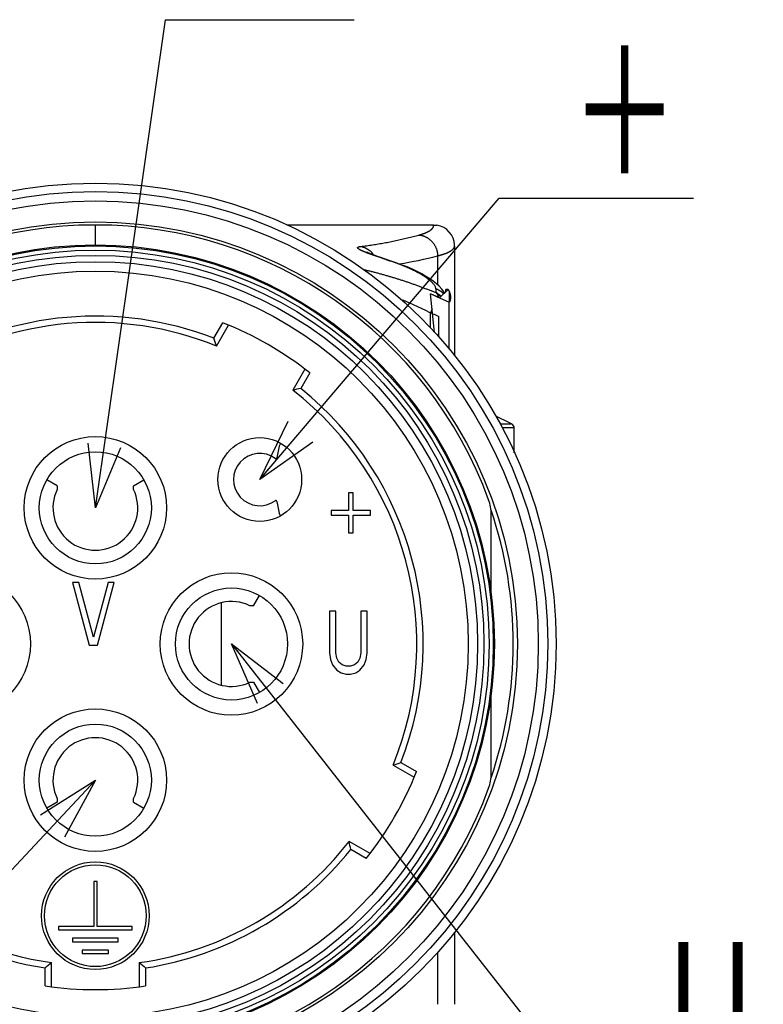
# Model space of a CAD drawing. Header units: millimetres. Extents: x 0 to 1300, y 0 to 891.
# Tile 10 of 132: x 428 to 481, y 245 to 315. Entities that reach past the tile are written whole.
import ezdxf

# ---------------------------------------------------------------- set-up
doc = ezdxf.new("R2010")
doc.units = ezdxf.units.MM
doc.header["$LTSCALE"] = 0.545669
for name, color, linetype in [('NoLayerName_001', 7, 'Continuous'), ('NoLayerName_002', 7, 'Continuous'), ('NoLayerName_004', 7, 'Continuous'), ('NoLayerName_006', 7, 'Continuous'), ('NoLayerName_007', 7, 'Continuous')]:
    doc.layers.add(name, color=color, linetype=linetype)
doc.styles.get("Standard").update_dxf_attribs({"font": 'txt', "bigfont": 'extfont2'})
doc.dimstyles.get("Standard").update_dxf_attribs({"dimtxt": 2.5, "dimasz": 2.5, "dimexe": 1, "dimexo": 1, "dimtad": 1, "dimdec": 3, "dimzin": 0, "dimdsep": 46, "dimtxsty": 'Standard', "dimcen": 2.5, "dimadec": 3, "dimazin": 0, "dimtfac": 0.75, "dimtdec": 3, "dimtmove": 0, "dimatfit": 3, "dimfxl": 1, "dimarcsym": 0})

msp = doc.modelspace()

# ---------------------------------------------------------------- linework, layer by layer
at = {"layer": 'NoLayerName_001', "color": 7, "linetype": 'Continuous', "lineweight": 25}
for p, q in [((441.603, 292.3222), (442.2478, 293.4389)), ((441.7984, 291.7605), (442.6685, 293.2675)), ((448.1244, 290.1175), (447.2543, 288.6105)), ((448.4832, 289.8389), (447.8384, 288.7222)), ((463.1221, 284.1238), (463.1221, 285.9003)), ((454.4498, 261.7564), (455.9569, 260.8863)), ((455.0116, 261.9517), (456.1283, 261.307)), ((452.8069, 255.4304), (451.2998, 256.3005)), ((452.5283, 255.0716), (451.4116, 255.7163)), ((429.9721, 245.884), (429.9721, 247.6242)), ((436.2721, 247.6242), (436.2721, 245.884)), ((429.5221, 245.9459), (429.5221, 247.2354)), ((436.7221, 247.2354), (436.7221, 245.9459))]:
    msp.add_line(p, q, dxfattribs=at)
at = {"layer": 'NoLayerName_001', "color": 8, "linetype": 'Continuous', "lineweight": 25}
for p, q in [((462.9682, 286.1623), (462.1064, 286.1623)), ((463.1221, 285.9003), (462.2531, 285.9003))]:
    msp.add_line(p, q, dxfattribs=at)
at = {"layer": 'NoLayerName_001', "color": 7, "linetype": 'Continuous', "lineweight": 25}
for radius in [31.725, 26.7]:
    msp.add_circle((433.1221, 270.4327), radius, dxfattribs=at)
for centre, radius, start, end in [((433.1221, 270.4327), 23.025, 67.86317, 122.13683), ((433.1221, 270.4327), 23.475, 68.82138, 121.17862), ((433.1221, 270.4327), 24.75, 51.636398, 68.363602), ((374.5264, 268.6852), 71.1195, 18.932732, 19.411843), ((460.9065, 218.8136), 71.1195, 100.588157, 101.067268), ((433.1221, 270.4327), 23.025, 337.86317, 52.13683), ((433.1221, 270.4327), 23.475, 338.82138, 51.17862), ((457.1221, 275.6827), 12, 60.844635, 67.082564), ((462.8221, 285.9003), 0.3, 0, 60.844635), ((431.3745, 329.0284), 71.1195, 288.932732, 289.411843), ((433.1221, 270.4327), 24.75, 321.636398, 338.363602), ((433.1221, 270.4327), 23.025, 277.86317, 322.13683), ((381.5029, 242.6483), 71.1195, 10.588157, 11.067268), ((433.1221, 270.4327), 23.475, 278.82138, 321.17862), ((433.1221, 270.4327), 23.025, 232.86317, 262.13683), ((433.1221, 270.4327), 23.475, 233.82138, 261.17862), ((383.2505, 301.244), 71.1195, 310.588157, 311.067268), ((482.9937, 301.244), 71.1195, 228.932732, 229.411843), ((433.1221, 270.4327), 24.75, 261.636398, 278.363602)]:
    msp.add_arc(centre, radius, start, end, dxfattribs=at)
at = {"layer": 'NoLayerName_002', "color": 7, "linetype": 'Continuous', "lineweight": 25}
for p, q in [((451.2621, 281.2637), (451.2621, 279.9871)), ((451.5746, 281.2637), (451.2621, 281.2637)), ((451.5746, 279.9871), (451.5746, 281.2637)), ((450.0121, 279.9871), (450.0121, 279.6679)), ((451.2621, 279.9871), (450.0121, 279.9871)), ((452.8246, 279.9871), (451.5746, 279.9871)), ((452.8246, 279.6679), (452.8246, 279.9871)), ((450.0121, 279.6679), (451.2621, 279.6679)), ((451.2621, 279.6679), (451.2621, 278.3913)), ((451.5746, 278.3913), (451.5746, 279.6679)), ((451.5746, 279.6679), (452.8246, 279.6679)), ((451.2621, 278.3913), (451.5746, 278.3913)), ((431.4796, 274.8427), (432.6796, 270.3427)), ((431.9296, 274.8427), (431.4796, 274.8427)), ((432.9796, 270.9172), (431.9296, 274.8427)), ((434.0296, 274.8427), (432.9796, 270.9172)), ((433.2796, 270.3427), (434.4796, 274.8427)), ((434.4796, 274.8427), (434.0296, 274.8427)), ((449.8921, 272.7727), (449.8921, 269.8046)), ((450.3421, 272.7727), (449.8921, 272.7727)), ((450.3421, 269.8046), (450.3421, 272.7727)), ((452.1421, 272.7727), (452.1421, 269.8046)), ((452.5921, 272.7727), (452.1421, 272.7727)), ((452.5921, 269.8046), (452.5921, 272.7727)), ((432.6796, 270.3427), (433.2796, 270.3427)), ((449.8921, 269.8046), (449.9671, 269.3259)), ((449.9671, 269.3259), (450.1171, 268.9429)), ((450.4171, 269.4216), (450.3421, 269.8046)), ((450.5671, 269.1344), (450.4171, 269.4216)), ((452.0671, 269.4216), (451.9171, 269.1344)), ((452.1421, 269.8046), (452.0671, 269.4216)), ((452.3671, 268.9429), (452.5171, 269.3259)), ((452.5171, 269.3259), (452.5921, 269.8046)), ((450.1171, 268.9429), (450.4171, 268.5599)), ((450.7921, 268.9429), (450.5671, 269.1344)), ((451.0921, 268.8472), (450.7921, 268.9429)), ((451.3921, 268.8472), (451.0921, 268.8472)), ((451.6921, 268.9429), (451.3921, 268.8472)), ((451.9171, 269.1344), (451.6921, 268.9429)), ((452.0671, 268.5599), (452.3671, 268.9429)), ((450.4171, 268.5599), (450.7171, 268.3684)), ((450.7171, 268.3684), (451.0921, 268.2727)), ((451.0921, 268.2727), (451.3921, 268.2727)), ((451.3921, 268.2727), (451.7671, 268.3684)), ((451.7671, 268.3684), (452.0671, 268.5599)), ((433.0021, 253.4377), (433.0021, 250.1977)), ((433.2421, 253.4377), (433.0021, 253.4377)), ((433.2421, 250.1977), (433.2421, 253.4377)), ((430.4896, 250.1977), (430.4896, 249.9577)), ((433.0021, 250.1977), (430.4896, 250.1977)), ((430.4896, 249.9577), (435.7546, 249.9577)), ((435.7546, 250.1977), (433.2421, 250.1977)), ((435.7546, 249.9577), (435.7546, 250.1977)), ((431.4796, 249.3577), (431.4796, 249.1177)), ((434.7646, 249.3577), (431.4796, 249.3577)), ((431.4796, 249.1177), (434.7646, 249.1177)), ((434.7646, 249.1177), (434.7646, 249.3577)), ((432.1771, 248.5177), (432.1771, 248.2777)), ((434.0671, 248.5177), (432.1771, 248.5177)), ((432.1771, 248.2777), (434.0671, 248.2777)), ((434.0671, 248.2777), (434.0671, 248.5177))]:
    msp.add_line(p, q, dxfattribs=at)
for centre, radius in [((433.1221, 280.1827), 5.1), ((444.8954, 282.206), 3), ((433.1221, 280.1827), 4.0125), ((423.3721, 270.4327), 5.1), ((442.8721, 270.4327), 5.1), ((442.8721, 270.4327), 4.0125), ((433.1221, 260.6827), 5.1), ((433.1221, 260.6827), 4.0125), ((433.1221, 250.9777), 3.855), ((433.1221, 250.9777), 3.645)]:
    msp.add_circle(centre, radius, dxfattribs=at)
at = {"layer": 'NoLayerName_004', "color": 8, "linetype": 'Continuous', "lineweight": 25}
for p, q in [((433.1221, 299.0077), (433.1221, 300.4327)), ((457.6377, 298.2271), (457.6377, 296.1446)), ((454.1979, 297.8701), (454.3154, 297.8467)), ((457.6649, 295.425), (457.6082, 295.2913)), ((457.2393, 294.4222), (457.1221, 294.1459)), ((457.1221, 293.0612), (457.1221, 294.1459)), ((457.2764, 294.0802), (457.3775, 294.0368)), ((457.3775, 294.0368), (457.7221, 293.8894)), ((457.7221, 292.3915), (457.7221, 293.8894))]:
    msp.add_line(p, q, dxfattribs=at)
at = {"layer": 'NoLayerName_004', "color": 7, "linetype": 'Continuous', "lineweight": 25}
for p, q in [((457.3471, 300.4327), (446.828, 300.4327)), ((457.3471, 300.4327), (457.5818, 300.4142)), ((458.8471, 298.9257), (458.8462, 298.9814)), ((458.8471, 298.9255), (458.8471, 291.0768)), ((454.3154, 297.8466), (453.8907, 297.9898)), ((454.5919, 297.7519), (454.3154, 297.8467)), ((458.1352, 295.5715), (458.1026, 295.6255)), ((461.4721, 274.0115), (461.4721, 279.7267)), ((461.4721, 261.1388), (461.4721, 266.8539))]:
    msp.add_line(p, q, dxfattribs=at)
at = {"layer": 'NoLayerName_004', "color": 2, "linetype": 'Continuous', "lineweight": 25}
for p, q in [((457.423, 292.7253), (457.1221, 295.5057)), ((457.2321, 295.4577), (457.1221, 295.5057)), ((457.342, 295.4094), (457.2321, 295.4577)), ((458.3889, 295.8265), (457.7798, 295.2143)), ((458.2321, 295.6689), (458.2321, 295.8265)), ((458.3889, 295.8265), (458.2321, 295.8265))]:
    msp.add_line(p, q, dxfattribs=at)
at = {"layer": 'NoLayerName_004', "color": 30, "linetype": 'Continuous', "lineweight": 25}
for p, q in [((457.3141, 295.4217), (457.5612, 295.3123)), ((457.5612, 295.3123), (458.4721, 294.9023)), ((458.4721, 291.5543), (458.4721, 294.8967))]:
    msp.add_line(p, q, dxfattribs=at)
at = {"layer": 'NoLayerName_004', "color": 6, "linetype": 'Continuous', "lineweight": 25}
for p in [(458.4721, 295.5456), (457.7798, 295.2143)]:
    msp.add_line(p, (458.4721, 294.8967), dxfattribs=at)
at = {"layer": 'NoLayerName_004', "color": 7, "linetype": 'Continuous', "lineweight": 25}
for points in [[(453.8907, 297.9898), (453.497, 298.1252), (453.3219, 298.1867), (453.1622, 298.2439), (453.0189, 298.2964), (452.8923, 298.344), (452.7834, 298.3864), (452.6923, 298.4233), (452.6205, 298.4537), (452.5685, 298.4771)], [(457.5452, 296.2293), (457.3191, 296.4095), (457.0708, 296.5848), (456.7989, 296.7568), (456.5016, 296.9265), (456.1771, 297.0949), (455.8245, 297.2618), (455.4428, 297.4273), (455.032, 297.5908), (454.5919, 297.7519)], [(458.1026, 295.6255), (457.9354, 295.8429), (457.7498, 296.042), (457.5452, 296.2293)]]:
    msp.add_lwpolyline(points, dxfattribs=at)
for radius in [33, 30.225, 28.575, 28.5]:
    msp.add_circle((433.1221, 270.4327), radius, dxfattribs=at)
at = {"layer": 'NoLayerName_004', "color": 8, "linetype": 'Continuous', "lineweight": 25}
for radius in [32.4, 28.2, 27.8237, 27.3748]:
    msp.add_circle((433.1221, 270.4327), radius, dxfattribs=at)
at = {"layer": 'NoLayerName_004', "color": 7, "linetype": 'Continuous', "lineweight": 25}
for centre, radius, start, end in [((433.1221, 270.4327), 30, 20.134211, 159.865789), ((457.3473, 298.9329), 1.4997, 1.849, 81.003455), ((458.4665, 279.7262), 3.0056, 0.009403, 20.124225), ((458.4665, 261.1392), 3.0055, 339.875843, 359.990667), ((433.1221, 270.4327), 30, 200.134211, 339.865789)]:
    msp.add_arc(centre, radius, start, end, dxfattribs=at)
at = {"layer": 'NoLayerName_004', "color": 8, "linetype": 'Continuous', "lineweight": 25}
for centre, radius, start, end in [((451.8118, 297.4401), 1.5029, 34.397019, 48.688089), ((449.8006, 328.2285), 31.0081, 279.448568, 284.639909), ((493.0256, 414.0345), 122.4816, 251.382679, 251.517883), ((448.0833, 279.5776), 19.2874, 71.160033, 71.516962), ((448.3956, 280.4894), 18.3236, 70.412949, 71.163484), ((446.7559, 269.9925), 27.7584, 67.128667, 67.887837), ((306.7201, 279.4144), 151.6871, 6.113406, 6.229688), ((456.7739, 294.08), 1.6763, 51.604109, 62.629189), ((457.004, 294.4926), 1.4693, 44.924292, 46.524086), ((457.0025, 294.4911), 1.4715, 43.540742, 44.924327), ((456.7483, 294.0455), 1.7191, 48.634033, 51.650674), ((434.6378, 241.1694), 57.5505, 66.835681, 67.002664), ((433.1221, 270.4327), 29.925, 341.304458, 18.694921)]:
    msp.add_arc(centre, radius, start, end, dxfattribs=at)
at = {"layer": 'NoLayerName_004', "color": 30, "linetype": 'Continuous', "lineweight": 25}
msp.add_arc((434.4867, 243.5271), 56.6934, 66.256311, 66.468115, dxfattribs=at)
at = {"layer": 'NoLayerName_004', "color": 2, "linetype": 'Continuous', "lineweight": 25}
msp.add_arc((434.5548, 243.6813), 56.5248, 65.739777, 66.225625, dxfattribs=at)
at = {"layer": 'NoLayerName_004', "color": 8, "linetype": 'Continuous', "lineweight": 25}
for points, knots in [([(456.2983, 299.7167), (456.3092, 299.7197), (456.331, 299.7256), (456.3635, 299.7348), (456.396, 299.7442), (456.4284, 299.7539), (456.4608, 299.7637), (456.4931, 299.7738), (456.5253, 299.7842), (456.5574, 299.7949), (456.5894, 299.8058), (456.6214, 299.817), (456.6532, 299.8286), (456.6849, 299.8404), (456.7165, 299.8526), (456.748, 299.8651), (456.7794, 299.8779), (456.8107, 299.8911), (456.8418, 299.9047), (456.8727, 299.9188), (456.9034, 299.9333), (456.9338, 299.9483), (456.9639, 299.9638), (456.9937, 299.98), (457.0231, 299.9967), (457.0522, 300.0141), (457.0807, 300.0323), (457.1088, 300.0511), (457.1364, 300.0708), (457.1634, 300.0912), (457.1896, 300.1127), (457.2149, 300.1352), (457.2391, 300.1589), (457.2621, 300.1839), (457.2834, 300.2103), (457.3027, 300.2383), (457.3196, 300.2677), (457.3335, 300.2988), (457.3442, 300.3312), (457.347, 300.3538), (457.349, 300.3649)], [0, 0, 0, 0, 0.0338255, 0.0676518, 0.1014788, 0.1353064, 0.1691349, 0.2029647, 0.2367968, 0.2706321, 0.3044719, 0.338318, 0.3721723, 0.4060371, 0.4399151, 0.4738092, 0.5077229, 0.5416575, 0.5756039, 0.6095505, 0.6434882, 0.6774099, 0.7113111, 0.7451903, 0.7790486, 0.8128909, 0.8467253, 0.8805638, 0.9144198, 0.9482843, 0.9821435, 1.0160024, 1.0498875, 1.0837967, 1.1176905, 1.1515887, 1.1855603, 1.219534, 1.2534754, 1.2875096, 1.2875096, 1.2875096, 1.2875096]), ([(457.349, 300.3649), (457.3494, 300.3763), (457.3518, 300.399), (457.3478, 300.4215), (457.3466, 300.4327)], [0, 0, 0, 0, 0.034066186, 0.067979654, 0.067979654, 0.067979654, 0.067979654]), ([(452.133, 298.8984), (452.2033, 298.9071), (452.3438, 298.9241), (452.5544, 298.952), (452.7647, 298.9813), (452.9748, 299.0122), (453.1847, 299.0447), (453.3944, 299.0788), (453.6038, 299.1145), (453.813, 299.1517), (454.0218, 299.1905), (454.2305, 299.2309), (454.4388, 299.2728), (454.6468, 299.3162), (454.8545, 299.3611), (455.0619, 299.4075), (455.2689, 299.4554), (455.4755, 299.5047), (455.6818, 299.5555), (455.8878, 299.6078), (456.0933, 299.6613), (456.23, 299.6983), (456.2983, 299.7167)], [0, 0, 0, 0, 0.2123524, 0.4247062, 0.637067, 0.8494406, 1.0618327, 1.2742475, 1.4866837, 1.6991385, 1.9116089, 2.1240916, 2.3365831, 2.5490796, 2.761577, 2.9740711, 3.1865574, 3.3990312, 3.6114876, 3.8239214, 4.0363273, 4.2486997, 4.2486997, 4.2486997, 4.2486997]), ([(456.2983, 299.7167), (456.3224, 299.7138), (456.3707, 299.709), (456.4424, 299.6962), (456.5136, 299.68), (456.5839, 299.6601), (456.6532, 299.6367), (456.7212, 299.6097), (456.7877, 299.5793), (456.8526, 299.5455), (456.9156, 299.5085), (456.9766, 299.4685), (457.0356, 299.4255), (457.0924, 299.3796), (457.1469, 299.3311), (457.199, 299.28), (457.2485, 299.2264), (457.2954, 299.1706), (457.3397, 299.1126), (457.3811, 299.0526), (457.4197, 298.9907), (457.4554, 298.927), (457.4881, 298.8617), (457.5177, 298.795), (457.5441, 298.7268), (457.5674, 298.6576), (457.5875, 298.5873), (457.6043, 298.5162), (457.6178, 298.4444), (457.6279, 298.3722), (457.6351, 298.2998), (457.6365, 298.2513), (457.6377, 298.2271)], [0, 0, 0, 0, 0.0726517, 0.1454718, 0.2184327, 0.2914998, 0.364633, 0.4377894, 0.5109255, 0.5840024, 0.6570226, 0.7300077, 0.8029722, 0.8759243, 0.9488669, 1.021799, 1.0947171, 1.1676223, 1.2405268, 1.3134411, 1.3863723, 1.4593257, 1.5323056, 1.6053162, 1.6783614, 1.751431, 1.8245004, 1.8975422, 1.9705269, 2.043425, 2.1162077, 2.1888491, 2.1888491, 2.1888491, 2.1888491]), ([(457.6377, 298.2271), (457.6512, 298.2305), (457.6782, 298.2371), (457.7185, 298.2474), (457.7589, 298.258), (457.7991, 298.2689), (457.8393, 298.28), (457.8794, 298.2915), (457.9194, 298.3033), (457.9592, 298.3155), (457.999, 298.328), (458.0387, 298.3409), (458.0783, 298.3541), (458.1177, 298.3678), (458.157, 298.3819), (458.1962, 298.3963), (458.2352, 298.4113), (458.274, 298.4268), (458.3125, 298.4428), (458.3508, 298.4595), (458.3887, 298.4769), (458.4263, 298.495), (458.4635, 298.514), (458.5002, 298.5338), (458.5365, 298.5545), (458.5722, 298.5762), (458.6072, 298.5989), (458.6414, 298.6228), (458.6746, 298.6479), (458.7066, 298.6745), (458.7371, 298.7029), (458.7656, 298.734), (458.7916, 298.7678), (458.8143, 298.8043), (458.832, 298.8431), (458.8447, 298.8837), (458.8457, 298.9117), (458.8471, 298.9255)], [0, 0, 0, 0, 0.0416847, 0.0833722, 0.1250616, 0.1667527, 0.2084454, 0.2501399, 0.2918368, 0.333537, 0.3752419, 0.4169531, 0.4586727, 0.5004033, 0.5421478, 0.5839081, 0.6256767, 0.6674438, 0.7092019, 0.750947, 0.792678, 0.834398, 0.8761136, 0.9178362, 0.9595816, 1.0013621, 1.0431343, 1.0848428, 1.1264506, 1.1679666, 1.2095646, 1.2515671, 1.2943203, 1.3373864, 1.3801065, 1.4221692, 1.463774, 1.463774, 1.463774, 1.463774]), ([(452.0075, 298.6944), (452.0022, 298.6978), (451.9916, 298.7046), (451.9761, 298.7154), (451.9609, 298.7267), (451.9463, 298.7387), (451.9326, 298.7517), (451.9198, 298.7657), (451.9096, 298.7819), (451.9032, 298.8002), (451.9063, 298.8198), (451.9176, 298.8356), (451.9327, 298.8474), (451.9495, 298.8562), (451.9669, 298.8636), (451.9848, 298.8698), (452.0029, 298.8752), (452.0212, 298.8799), (452.0396, 298.884), (452.0582, 298.8876), (452.0768, 298.8908), (452.0955, 298.8936), (452.1143, 298.8961), (452.1268, 298.8976), (452.133, 298.8984)], [0, 0, 0, 0, 0.01888296, 0.03776741, 0.05666231, 0.07555521, 0.09445063, 0.11335506, 0.13233982, 0.15150964, 0.17018377, 0.18935287, 0.20828072, 0.22726422, 0.24617159, 0.26504949, 0.28392272, 0.30279805, 0.32168719, 0.34059413, 0.35951595, 0.37844391, 0.39736456, 0.4162608, 0.4162608, 0.4162608, 0.4162608]), ([(452.8396, 298.3387), (452.8278, 298.343), (452.8042, 298.3516), (452.7687, 298.3647), (452.7333, 298.3778), (452.6979, 298.391), (452.6626, 298.4043), (452.6273, 298.4177), (452.592, 298.4311), (452.5568, 298.4447), (452.5275, 298.4561), (452.504, 298.4653), (452.4865, 298.4723), (452.4689, 298.4792), (452.4514, 298.4862), (452.4339, 298.4933), (452.4164, 298.5003), (452.3989, 298.5075), (452.3815, 298.5146), (452.364, 298.5219), (452.3466, 298.5291), (452.3292, 298.5365), (452.3118, 298.5439), (452.2945, 298.5513), (452.2771, 298.5588), (452.2598, 298.5663), (452.2425, 298.574), (452.2253, 298.5817), (452.2081, 298.5895), (452.191, 298.5974), (452.1739, 298.6054), (452.1568, 298.6136), (452.1399, 298.6219), (452.123, 298.6303), (452.1061, 298.6388), (452.0894, 298.6475), (452.0727, 298.6564), (452.0562, 298.6655), (452.0398, 298.6748), (452.0235, 298.6844), (452.0128, 298.6911), (452.0075, 298.6944)], [0, 0, 0, 0, 0.0377557, 0.075512, 0.11326859, 0.15102521, 0.18878166, 0.22653779, 0.26429351, 0.30204879, 0.33980368, 0.35868101, 0.37755829, 0.39643555, 0.41531284, 0.43419022, 0.45306778, 0.47194561, 0.49082382, 0.50970254, 0.52858192, 0.54746214, 0.56634339, 0.58522587, 0.60410978, 0.6229947, 0.64187985, 0.66076458, 0.67964837, 0.69853089, 0.71741199, 0.73629171, 0.75517031, 0.77404831, 0.79292644, 0.81180565, 0.8306856, 0.8495654, 0.86844549, 0.88732781, 0.90621233, 0.90621233, 0.90621233, 0.90621233]), ([(452.133, 298.8984), (452.1453, 298.8959), (452.17, 298.8912), (452.2066, 298.8826), (452.243, 298.8731), (452.2792, 298.8626), (452.3151, 298.851), (452.3507, 298.8385), (452.3861, 298.825), (452.4211, 298.8105), (452.4557, 298.7951), (452.4899, 298.7788), (452.5237, 298.7615), (452.5571, 298.7434), (452.59, 298.7244), (452.6223, 298.7046), (452.6541, 298.684), (452.6854, 298.6625), (452.716, 298.6403), (452.746, 298.6173), (452.7754, 298.5936), (452.7944, 298.5771), (452.8039, 298.569)], [0, 0, 0, 0, 0.03761539, 0.07523303, 0.11286731, 0.15053274, 0.18824397, 0.22601186, 0.26383282, 0.3016992, 0.3396027, 0.37753438, 0.41548481, 0.45344414, 0.49140221, 0.52934867, 0.56727301, 0.60516471, 0.64301333, 0.68080857, 0.7185404, 0.75619914, 0.75619914, 0.75619914, 0.75619914]), ([(453.9238, 297.9621), (453.8695, 297.9804), (453.7607, 298.0171), (453.5977, 298.0726), (453.4529, 298.1221), (453.3263, 298.1658), (453.2179, 298.2036), (453.1277, 298.2353), (453.0556, 298.2609), (453.0015, 298.2801), (452.9475, 298.2995), (452.8935, 298.319), (452.8576, 298.3321), (452.8396, 298.3387)], [0, 0, 0, 0, 0.1721677, 0.3443374, 0.5165113, 0.6312945, 0.7460769, 0.8608579, 0.9182479, 0.9756376, 1.033027, 1.0904163, 1.1478057, 1.1478057, 1.1478057, 1.1478057]), ([(454.7078, 297.6914), (454.6796, 297.7017), (454.6232, 297.7224), (454.5666, 297.7425), (454.5383, 297.7527)], [0, 0, 0, 0, 0.09011826, 0.18023239, 0.18023239, 0.18023239, 0.18023239]), ([(457.5115, 295.8747), (457.5046, 295.9039), (457.4951, 295.964), (457.4544, 296.046), (457.4071, 296.1234), (457.3526, 296.1956), (457.2933, 296.2636), (457.2306, 296.3284), (457.1652, 296.3905), (457.0975, 296.4502), (457.028, 296.5076), (456.9569, 296.5631), (456.8845, 296.6169), (456.8109, 296.669), (456.7364, 296.7196), (456.6609, 296.7689), (456.5847, 296.817), (456.5078, 296.864), (456.4302, 296.9098), (456.3519, 296.9547), (456.2731, 296.9985), (456.1937, 297.0413), (456.1139, 297.0832), (456.0335, 297.1243), (455.9528, 297.1645), (455.8716, 297.204), (455.7901, 297.2427), (455.7083, 297.2808), (455.6263, 297.3182), (455.5439, 297.355), (455.4613, 297.3911), (455.3785, 297.4267), (455.2954, 297.4617), (455.2121, 297.4961), (455.1285, 297.5299), (455.0448, 297.5632), (454.9608, 297.596), (454.8767, 297.6283), (454.7924, 297.6602), (454.736, 297.6809), (454.7078, 297.6914)], [0, 0, 0, 0, 0.0900275, 0.1811143, 0.2719458, 0.3621661, 0.4522715, 0.5423885, 0.6325416, 0.7227486, 0.8129758, 0.9031615, 0.9933111, 1.0834488, 1.1735847, 1.2637168, 1.3538406, 1.4439649, 1.5340983, 1.624247, 1.7144146, 1.804602, 1.8948084, 1.9850304, 2.075263, 2.165499, 2.2557298, 2.3459452, 2.4361414, 2.5263213, 2.6164881, 2.7066444, 2.7967923, 2.8869338, 2.9770704, 3.067203, 3.1573326, 3.2474595, 3.3375839, 3.4277055, 3.4277055, 3.4277055, 3.4277055]), ([(452.3451, 297.2451), (452.4279, 297.2255), (452.5934, 297.1868), (452.841, 297.1258), (453.0882, 297.063), (453.3349, 296.9982), (453.581, 296.9314), (453.8267, 296.8628), (454.0719, 296.7923), (454.3165, 296.72), (454.5606, 296.646), (454.8043, 296.5702), (455.0473, 296.4926), (455.2898, 296.4132), (455.5316, 296.332), (455.7729, 296.249), (456.0134, 296.164), (456.2532, 296.0772), (456.4923, 295.9883), (456.7306, 295.8974), (456.9682, 295.8048), (457.1258, 295.7409), (457.2047, 295.7093)], [0, 0, 0, 0, 0.2550107, 0.5100296, 0.7650598, 1.0201034, 1.275162, 1.530236, 1.7853254, 2.0404292, 2.2955457, 2.5506724, 2.8058039, 3.0609339, 3.3160571, 3.5711694, 3.8262674, 4.0813488, 4.3364124, 4.5914582, 4.8464871, 5.1015012, 5.1015012, 5.1015012, 5.1015012]), ([(457.5115, 295.8747), (457.5238, 295.8698), (457.5485, 295.8604), (457.585, 295.8447), (457.6213, 295.8281), (457.6571, 295.8106), (457.6925, 295.7921), (457.7274, 295.7726), (457.7619, 295.7523), (457.7958, 295.731), (457.8291, 295.7089), (457.8618, 295.6859), (457.8939, 295.6621), (457.9253, 295.6375), (457.956, 295.6121), (457.986, 295.586), (458.0053, 295.5678), (458.015, 295.5589)], [0, 0, 0, 0, 0.03967223, 0.07943285, 0.11926943, 0.15916894, 0.19911783, 0.23910218, 0.27910782, 0.31912042, 0.35912562, 0.39910914, 0.4390569, 0.47895512, 0.51879045, 0.5585501, 0.59822192, 0.59822192, 0.59822192, 0.59822192]), ([(457.665, 295.4251), (457.6633, 295.4277), (457.66, 295.4331), (457.6549, 295.441), (457.6498, 295.4488), (457.6445, 295.4566), (457.6391, 295.4642), (457.6336, 295.4719), (457.6279, 295.4794), (457.6222, 295.4869), (457.6164, 295.4942), (457.6104, 295.5015), (457.6043, 295.5087), (457.5981, 295.5158), (457.5918, 295.5228), (457.5854, 295.5297), (457.5788, 295.5365), (457.5722, 295.5432), (457.5655, 295.5497), (457.5586, 295.5561), (457.5516, 295.5624), (457.5469, 295.5665), (457.5445, 295.5686)], [0, 0, 0, 0, 0.00938735, 0.0187741, 0.02816199, 0.03755291, 0.04694886, 0.05635169, 0.06576094, 0.07517509, 0.08459272, 0.09401247, 0.10343312, 0.1128535, 0.12227258, 0.13168942, 0.14110322, 0.15051328, 0.15991903, 0.16932003, 0.17871599, 0.18810675, 0.18810675, 0.18810675, 0.18810675]), ([(457.7104, 295.342), (457.7095, 295.3439), (457.7077, 295.3477), (457.7049, 295.3533), (457.7021, 295.359), (457.6992, 295.3646), (457.6963, 295.3702), (457.6933, 295.3758), (457.6903, 295.3814), (457.6873, 295.3869), (457.6842, 295.3925), (457.6811, 295.398), (457.678, 295.4034), (457.6748, 295.4089), (457.6715, 295.4143), (457.6682, 295.4197), (457.666, 295.4233), (457.6649, 295.4251)], [0, 0, 0, 0, 0.006318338, 0.012637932, 0.018958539, 0.025279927, 0.031601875, 0.037924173, 0.044246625, 0.050569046, 0.056891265, 0.063213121, 0.069534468, 0.075855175, 0.082175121, 0.088494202, 0.094812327, 0.094812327, 0.094812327, 0.094812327]), ([(457.665, 295.4251), (457.6675, 295.425), (457.6727, 295.4249), (457.6803, 295.4245), (457.688, 295.4241), (457.6957, 295.4234), (457.7033, 295.4227), (457.711, 295.4218), (457.7187, 295.4208), (457.7263, 295.4196), (457.7339, 295.4183), (457.7415, 295.4168), (457.7491, 295.4152), (457.7566, 295.4134), (457.7641, 295.4115), (457.7715, 295.4095), (457.7789, 295.4072), (457.7863, 295.4049), (457.7935, 295.4023), (457.8008, 295.3996), (457.8079, 295.3968), (457.8126, 295.3947), (457.815, 295.3937)], [0, 0, 0, 0, 0.007689, 0.01537712, 0.02306671, 0.03076029, 0.03846055, 0.04616999, 0.05388807, 0.06161273, 0.06934198, 0.07707399, 0.08480707, 0.09253964, 0.10027031, 0.10799784, 0.11572117, 0.12343942, 0.13115191, 0.13885818, 0.14655796, 0.15425124, 0.15425124, 0.15425124, 0.15425124]), ([(455.0339, 295.1034), (455.0695, 295.0891), (455.1407, 295.0608), (455.2471, 295.0176), (455.3534, 294.9739), (455.4594, 294.9297), (455.5652, 294.8849), (455.6708, 294.8396), (455.7762, 294.7937), (455.8813, 294.7473), (455.9862, 294.7003), (456.0909, 294.6528), (456.1953, 294.6047), (456.2994, 294.5561), (456.4033, 294.5069), (456.5069, 294.4571), (456.6102, 294.4067), (456.7132, 294.3558), (456.8159, 294.3042), (456.9183, 294.2521), (457.0204, 294.1994), (457.0882, 294.1637), (457.1221, 294.1459)], [0, 0, 0, 0, 0.1148873, 0.2297739, 0.3446628, 0.4595568, 0.5744589, 0.6893711, 0.8042918, 0.919219, 1.0341509, 1.1490857, 1.2640217, 1.3789576, 1.4938917, 1.6088228, 1.7237498, 1.8386716, 1.9535872, 2.0684958, 2.1833968, 2.2982896, 2.2982896, 2.2982896, 2.2982896]), ([(457.7578, 295.2254), (457.7569, 295.228), (457.7551, 295.2333), (457.7523, 295.2412), (457.7494, 295.2491), (457.7465, 295.257), (457.7436, 295.2648), (457.7405, 295.2727), (457.7374, 295.2805), (457.7343, 295.2883), (457.7311, 295.296), (457.7278, 295.3038), (457.7245, 295.3115), (457.7211, 295.3191), (457.7176, 295.3268), (457.7141, 295.3344), (457.7116, 295.3394), (457.7104, 295.342)], [0, 0, 0, 0, 0.00839111, 0.01678422, 0.02517894, 0.03357489, 0.04197171, 0.05036907, 0.05876664, 0.06716414, 0.0755613, 0.08395786, 0.09235361, 0.10074834, 0.10914187, 0.11753406, 0.12592479, 0.12592479, 0.12592479, 0.12592479])]:
    msp.add_open_spline(points, degree=3, knots=knots, dxfattribs=at)
at = {"layer": 'NoLayerName_004', "color": 30, "linetype": 'Continuous', "lineweight": 25}
for points, knots in [([(458.3889, 295.8265), (458.391, 295.8226), (458.3952, 295.8149), (458.4013, 295.8033), (458.4073, 295.7917), (458.4132, 295.7802), (458.4189, 295.7687), (458.4246, 295.7572), (458.4301, 295.7458), (458.4355, 295.7343), (458.4408, 295.7229), (458.4459, 295.7116), (458.451, 295.7002), (458.4559, 295.6889), (458.4607, 295.6776), (458.4654, 295.6664), (458.4684, 295.6589), (458.4699, 295.6551)], [0, 0, 0, 0, 0.0131958, 0.0263098, 0.03934264, 0.05229498, 0.06516749, 0.07796085, 0.09067576, 0.10331292, 0.11587306, 0.12835691, 0.14076522, 0.15309876, 0.16535829, 0.17754461, 0.18965853, 0.18965853, 0.18965853, 0.18965853]), ([(458.4699, 295.6551), (458.4711, 295.6523), (458.4733, 295.6467), (458.4766, 295.6382), (458.4799, 295.6298), (458.483, 295.6214), (458.4861, 295.613), (458.4892, 295.6046), (458.4921, 295.5962), (458.495, 295.5878), (458.4979, 295.5795), (458.5006, 295.5712), (458.5033, 295.5629), (458.5059, 295.5546), (458.5085, 295.5463), (458.511, 295.5381), (458.5126, 295.5326), (458.5134, 295.5298)], [0, 0, 0, 0, 0.00912028, 0.01819991, 0.02723927, 0.03623873, 0.04519865, 0.05411943, 0.06300144, 0.07184508, 0.08065073, 0.08941882, 0.09814972, 0.10684387, 0.11550168, 0.12412356, 0.13270994, 0.13270994, 0.13270994, 0.13270994]), ([(458.5134, 295.5298), (458.5143, 295.5265), (458.5162, 295.5199), (458.5189, 295.5101), (458.5216, 295.5003), (458.5241, 295.4904), (458.5265, 295.4807), (458.5288, 295.4709), (458.5311, 295.4612), (458.5332, 295.4514), (458.5352, 295.4417), (458.5371, 295.4321), (458.539, 295.4224), (458.5407, 295.4128), (458.5423, 295.4032), (458.5439, 295.3937), (458.5448, 295.3873), (458.5453, 295.3841)], [0, 0, 0, 0, 0.01027645, 0.02050299, 0.03068037, 0.0408094, 0.05089086, 0.06092556, 0.07091431, 0.08085795, 0.09075731, 0.10061326, 0.11042664, 0.12019834, 0.12992924, 0.13962023, 0.14927223, 0.14927223, 0.14927223, 0.14927223]), ([(458.5518, 295.1804), (458.5512, 295.1738), (458.55, 295.1607), (458.5475, 295.141), (458.5446, 295.1215), (458.5411, 295.1022), (458.5373, 295.0829), (458.5329, 295.0637), (458.5281, 295.0447), (458.5227, 295.0258), (458.5169, 295.007), (458.5107, 294.9883), (458.5039, 294.9697), (458.4967, 294.9513), (458.489, 294.9329), (458.4808, 294.9147), (458.475, 294.9027), (458.4721, 294.8967)], [0, 0, 0, 0, 0.01982905, 0.03959563, 0.05931179, 0.0789897, 0.09864157, 0.1182797, 0.13791638, 0.15756393, 0.17723461, 0.19694069, 0.21669433, 0.23650762, 0.25639254, 0.27636095, 0.29642455, 0.29642455, 0.29642455, 0.29642455]), ([(458.5453, 295.3841), (458.5459, 295.3795), (458.5472, 295.3702), (458.5489, 295.3563), (458.5504, 295.3425), (458.5517, 295.3287), (458.5528, 295.3149), (458.5537, 295.3012), (458.5543, 295.2876), (458.5547, 295.274), (458.555, 295.2605), (458.555, 295.247), (458.5548, 295.2336), (458.5544, 295.2202), (458.5537, 295.2069), (458.5529, 295.1936), (458.5522, 295.1848), (458.5518, 295.1804)], [0, 0, 0, 0, 0.01407572, 0.02807261, 0.04199364, 0.05584186, 0.06962033, 0.0833322, 0.09698063, 0.11056884, 0.1241001, 0.1375777, 0.15100498, 0.16438533, 0.17772216, 0.19101892, 0.20427909, 0.20427909, 0.20427909, 0.20427909])]:
    msp.add_open_spline(points, degree=3, knots=knots, dxfattribs=at)
at = {"layer": 'NoLayerName_004', "color": 6, "linetype": 'Continuous', "lineweight": 25}
msp.add_open_spline([(458.3889, 295.8265), (458.3912, 295.8222), (458.3959, 295.8135), (458.4026, 295.8004), (458.4091, 295.7872), (458.4153, 295.7739), (458.4214, 295.7605), (458.4272, 295.7469), (458.4327, 295.7331), (458.438, 295.7192), (458.443, 295.7052), (458.4477, 295.6911), (458.4521, 295.6769), (458.456, 295.6625), (458.4596, 295.6481), (458.4628, 295.6336), (458.4656, 295.619), (458.4679, 295.6044), (458.4697, 295.5898), (458.4711, 295.5751), (458.4719, 295.5604), (458.472, 295.5505), (458.4721, 295.5456)], degree=3, knots=[0, 0, 0, 0, 0.01471515, 0.02942243, 0.04413241, 0.05885629, 0.07360589, 0.08839351, 0.1032221, 0.11808053, 0.13295741, 0.14784249, 0.16272668, 0.17760221, 0.19246274, 0.20730343, 0.22212115, 0.23691453, 0.25168415, 0.26643266, 0.28116492, 0.29588813, 0.29588813, 0.29588813, 0.29588813], dxfattribs=at)
at = {"layer": 'NoLayerName_006', "color": 7, "linetype": 'Continuous', "lineweight": 25}
for p, q in [((446.281, 284.606), (446.1188, 283.7668)), ((446.3929, 284.7998), (446.281, 284.606)), ((430.3846, 281.7632), (429.6529, 282.1856)), ((435.8596, 281.7632), (436.5913, 282.1856)), ((430.3846, 281.7632), (430.3846, 281.4989)), ((435.8596, 281.4989), (435.8596, 281.7632)), ((446.1188, 280.6453), (446.281, 279.806)), ((446.3929, 279.6123), (446.281, 279.806)), ((444.4526, 273.1702), (444.875, 273.9018)), ((444.4526, 273.1702), (444.1883, 273.1702)), ((444.1883, 267.6952), (444.4526, 267.6952)), ((444.4526, 267.6952), (444.875, 266.9636)), ((430.3846, 259.1022), (429.6529, 258.6798)), ((430.3846, 259.3665), (430.3846, 259.1022)), ((435.8596, 259.1022), (435.8596, 259.3665)), ((435.8596, 259.1022), (436.5913, 258.6798))]:
    msp.add_line(p, q, dxfattribs=at)
for centre, radius, start, end in [((444.8954, 282.206), 1.875, 53.871073, 306.128927), ((446.0451, 283.781), 0.075, 233.871073, 349.056261), ((433.1221, 280.1827), 3.0375, 154.320823, 25.679177), ((446.0451, 280.631), 0.075, 10.943739, 126.128927), ((442.8721, 270.4327), 3.0375, 64.320823, 295.679177), ((433.1221, 260.6827), 3.0375, 334.320823, 205.679177)]:
    msp.add_arc(centre, radius, start, end, dxfattribs=at)
at = {"layer": 'NoLayerName_007', "color": 8, "linetype": 'Continuous', "lineweight": 25}
for p, q in [((442.1221, 273.3738), (442.1221, 267.4916)), ((457.6377, 248.371), (457.6377, 244.6327))]:
    msp.add_line(p, q, dxfattribs=at)
at = {"layer": 'NoLayerName_007', "color": 7, "linetype": 'Continuous', "lineweight": 25}
msp.add_line((458.8471, 249.8033), (458.8471, 244.6327), dxfattribs=at)

# ---------------------------------------------------------------- texts
at = {"layer": 'NoLayerName_001', "color": 3, "linetype": 'Continuous', "lineweight": 13, "char_height": 10.5, "attachment_point": 7, "line_spacing_factor": 0.771429}
for s, insert in [('\\A1;\\W0.6667;＋', (467.1773, 302.9776)), ('\\A1;\\W0.6667;Ｕ', (473.3105, 238.8148))]:
    msp.add_mtext(s, dxfattribs=dict(at, insert=insert))

# ---------------------------------------------------------------- leaders
at = {"layer": 'NoLayerName_001', "color": 3, "linetype": 'Continuous', "lineweight": 13, "annotation_type": 0, "has_hookline": 1}
for points, hookline_direction, text_width in [([(433.1221, 280.1827), (438.1453, 315.1337), (442.6453, 315.1337)], 0, 8.3934), ([(444.8954, 282.206), (462.0523, 302.3526), (466.5523, 302.3526)], 0, 8.7714), ([(442.8721, 270.4327), (468.1855, 238.1898), (472.6855, 238.1898)], 0, 7.0704), ([(433.1221, 260.6827), (401.2425, 226.5417), (396.7425, 226.5417)], 1, 15.2328)]:
    msp.add_leader(points, dimstyle='Standard', override={"dimtxt": 10.5, "dimasz": 4.5, "dimldrblk": 'OPEN30'}, dxfattribs=dict(at, hookline_direction=hookline_direction, text_width=text_width))

doc.saveas('drawing.dxf')
